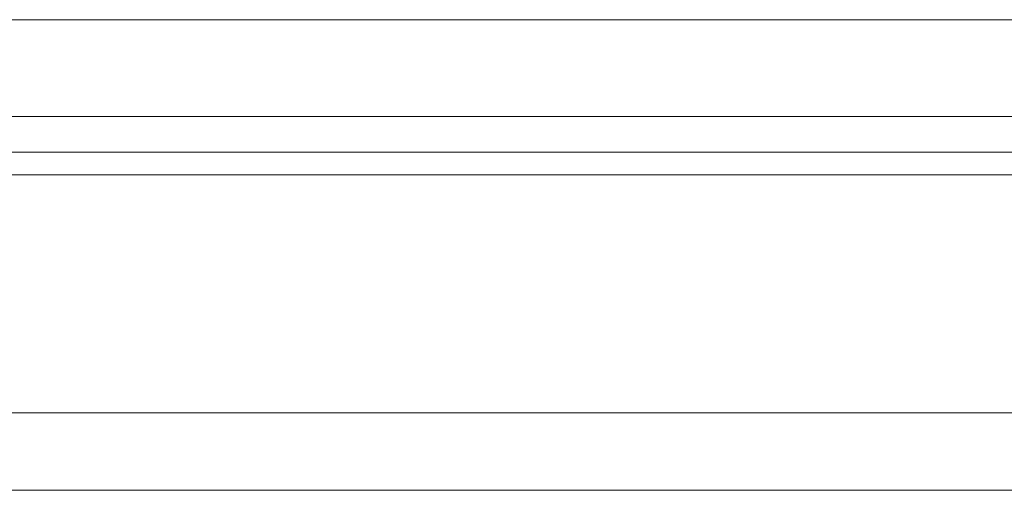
# Model space of a CAD drawing. Header units: millimetres. Extents: x 17 to 344, y 90 to 204.
# Tile 36 of 55: x 261.99 to 277.27, y 110.45 to 117.75. Entities that reach past the tile are written whole.
import ezdxf

# ---------------------------------------------------------------- set-up
doc = ezdxf.new("R2010")
doc.units = ezdxf.units.MM
doc.layers.add('OUT', color=3, linetype='Continuous')

msp = doc.modelspace()

# ---------------------------------------------------------------- linework, layer by layer
at = {"layer": 'OUT', "color": 0, "linetype": 'Continuous', "lineweight": 15}
for p, q in [((242.65, 117.752), (281.326, 117.752)), ((217.988, 116.252), (305.988, 116.252)), ((337.988, 115.699), (189.562, 115.699)), ((317.988, 115.345), (189.508, 115.345)), ((337.988, 111.652), (188.385, 111.652)), ((317.988, 110.452), (151.988, 110.452))]:
    msp.add_line(p, q, dxfattribs=at)

doc.saveas('drawing.dxf')
